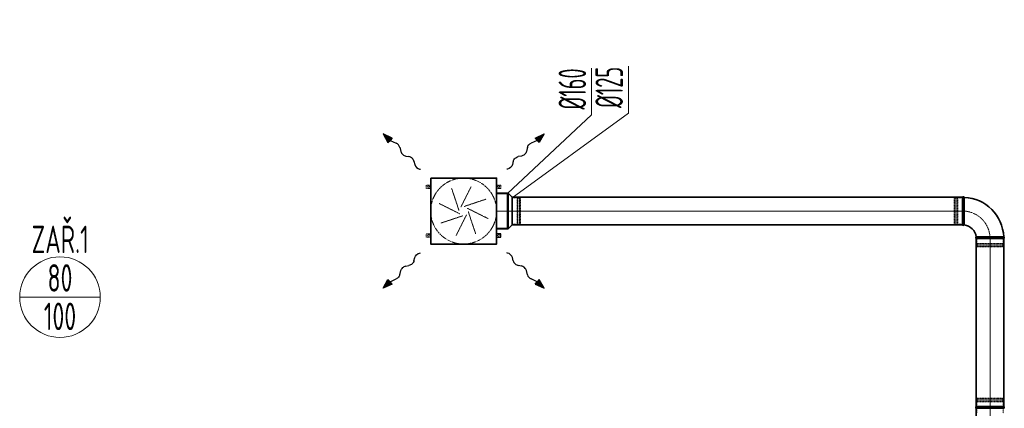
# Model space of a CAD drawing. Header units: millimetres. Extents: x -41335 to 3476, y 23470 to 47494.
# Tile 12 of 15: x -31197 to -26716, y 37373 to 39141. Entities that reach past the tile are written whole.
import ezdxf
from ezdxf.enums import TextEntityAlignment as Align

# ---------------------------------------------------------------- set-up
doc = ezdxf.new("R2010")
doc.units = ezdxf.units.MM
doc.header["$LTSCALE"] = 0.03
for name, pattern in [('ACAD_ISO02W100', [15, 12, -3]), ('ACAD_ISO10W100', [18, 12, -3, 0, -3]), ('DASHED', [19.05, 12.7, -6.35])]:
    doc.linetypes.add(name, pattern=pattern)
for name, color, linetype, lineweight in [('VZT_01 SUP (PŘÍVOD) - OBRYS', 5, 'Continuous', 35), ('VZT_02 SUP (PŘÍVOD) - OSA', 5, 'ACAD_ISO10W100', 5), ('VZT_KOTY - DIMENZE', 7, 'Continuous', 5), ('VZT_POPIS - DISTRIBUCE', 7, 'Continuous', 5)]:
    doc.layers.add(name, color=color, linetype=linetype, lineweight=lineweight)
doc.layers.add('VZT_03 SUP (PŘÍVOD) - NETISK', color=8, linetype='ACAD_ISO02W100', lineweight=5, plot=False)
doc.styles.add('JS', font='isocp.shx', dxfattribs={"width": 0.6, "height": 125})
doc.styles.add('VZT_POPIS', font='isocp.shx', dxfattribs={"width": 0.6, "height": 125})

msp = doc.modelspace()

# ---------------------------------------------------------------- linework, layer by layer
at = {"color": 0, "lineweight": -2}
for p, q in [((-29543.2, 38621), (-29521.1, 38581.6)), ((-29502.1, 38602.1), (-29543.2, 38621)), ((-29521.1, 38581.6), (-29511.6, 38591.8)), ((-29502.1, 38602.1), (-29511.6, 38591.8)), ((-29511.6, 38591.8), (-29484.1, 38579.2)), ((-28842.1, 38591.8), (-28869.5, 38579.2)), ((-28851.5, 38602.1), (-28810.4, 38621)), ((-28851.5, 38602.1), (-28842.1, 38591.8)), ((-28832.6, 38581.6), (-28842.1, 38591.8)), ((-28810.4, 38621), (-28832.6, 38581.6)), ((-29467.2, 38560.1), (-29462.4, 38541.1)), ((-28886.4, 38560.1), (-28891.2, 38541.1)), ((-29439.6, 38520.1), (-29425.5, 38517.7)), ((-29402.7, 38496.7), (-29399, 38481.9)), ((-28950.9, 38496.7), (-28954.7, 38481.9)), ((-28914, 38520.1), (-28928.2, 38517.7)), ((-29402.7, 38043.7), (-29399, 38058.5)), ((-28950.9, 38043.7), (-28954.7, 38058.5)), ((-29467.2, 37980.3), (-29462.4, 37999.2)), ((-29439.6, 38020.2), (-29425.5, 38022.6)), ((-28914, 38020.2), (-28928.2, 38022.6)), ((-28886.4, 37980.3), (-28891.2, 37999.2)), ((-29543.2, 37919.4), (-29521.1, 37958.8)), ((-29521.1, 37958.8), (-29511.6, 37948.5)), ((-29511.6, 37948.5), (-29484.1, 37961.2)), ((-28842.1, 37948.5), (-28869.5, 37961.2)), ((-28832.6, 37958.8), (-28842.1, 37948.5)), ((-28810.4, 37919.4), (-28832.6, 37958.8)), ((-29502.1, 37938.3), (-29543.2, 37919.4)), ((-29502.1, 37938.3), (-29511.6, 37948.5)), ((-28851.5, 37938.3), (-28842.1, 37948.5)), ((-28851.5, 37938.3), (-28810.4, 37919.4))]:
    msp.add_line(p, q, dxfattribs=at)
for p, q in [((-29377.1, 38461), (-29373.6, 38460.3)), ((-28976.5, 38461), (-28980, 38460.3)), ((-29377.1, 38079.3), (-29373.6, 38080.1)), ((-28976.5, 38079.3), (-28980, 38080.1))]:
    msp.add_line(p, q)
at = {"color": 7, "elevation": 0}
msp.add_lwpolyline([(-29006.8, 38167), (-29026.8, 38167), (-29026.8, 38152), (-29006.8, 38152)], close=True, dxfattribs=at)
at = {"color": 0, "lineweight": -2}
for centre, major_axis, start_param, end_param in [((-29484.9, 38563.7), (-15.8, 14.6), 3.908129, 5.191299), ((-29444.7, 38537.5), (-15.8, 14.6), 0.766537, 2.375056), ((-29420.4, 38500.4), (-15.8, 14.6), 3.908129, 5.516649), ((-29381.2, 38478.2), (-15.8, 14.6), 0.766537, 2.320574), ((-28972.4, 38062.1), (15.8, -14.6), 0.766537, 2.320574), ((-28933.2, 38040), (15.8, -14.6), 3.908129, 5.516649), ((-28909, 38002.9), (15.8, -14.6), 0.766537, 2.375056), ((-28868.7, 37976.7), (15.8, -14.6), 3.908129, 5.191299)]:
    msp.add_ellipse(centre, major_axis=major_axis, ratio=0.625, start_param=start_param, end_param=end_param, dxfattribs=at)
at = {"color": 0, "lineweight": -2, "extrusion": (0, 0, -1)}
for centre, major_axis, start_param, end_param in [((-28909, 38537.5), (15.8, 14.6), 0.766537, 2.375056), ((-28868.7, 38563.7), (15.8, 14.6), 3.908129, 5.191299), ((-28933.2, 38500.4), (15.8, 14.6), 3.908129, 5.516649), ((-28972.4, 38478.2), (15.8, 14.6), 0.766537, 2.320574), ((-29420.4, 38040), (-15.8, -14.6), 3.908129, 5.516649), ((-29381.2, 38062.1), (-15.8, -14.6), 0.766537, 2.320574), ((-29444.7, 38002.9), (-15.8, -14.6), 0.766537, 2.375056), ((-29484.9, 37976.7), (-15.8, -14.6), 3.908129, 5.191299)]:
    msp.add_ellipse(centre, major_axis=major_axis, ratio=0.625, start_param=start_param, end_param=end_param, dxfattribs=at)
at = {"color": 0, "lineweight": -2}
for points in [[(-29502.1, 38602.1), (-29521.1, 38581.6), (-29543.2, 38621)], [(-28851.5, 38602.1), (-28832.6, 38581.6), (-28810.4, 38621)], [(-29502.1, 37938.3), (-29521.1, 37958.8), (-29543.2, 37919.4)], [(-28851.5, 37938.3), (-28832.6, 37958.8), (-28810.4, 37919.4)]]:
    msp.add_solid(points, dxfattribs=at)
at = {"layer": 'VZT_01 SUP (PŘÍVOD) - OBRYS'}
for p, q in [((-29026.8, 38189.2), (-29026.8, 38351.2)), ((-29026.8, 38351.2), (-28974.3, 38351.2)), ((-29026.8, 38350.2), (-28976.8, 38350.2)), ((-28976.8, 38350.2), (-28976.8, 38190.2)), ((-28974.3, 38189.2), (-28974.3, 38351.2)), ((-28955.8, 38332.7), (-28974.3, 38351.2)), ((-28955.8, 38207.7), (-28955.8, 38332.7)), ((-26906.2, 38332.7), (-26906.2, 38207.7)), ((-28976.8, 38190.2), (-29026.8, 38190.2)), ((-29026.8, 38189.2), (-28974.3, 38189.2)), ((-28955.8, 38207.7), (-28974.3, 38189.2)), ((-26843.7, 38145.2), (-26718.7, 38145.2)), ((-26842.2, 37381.3), (-26720.2, 37381.3)), ((-26842.2, 37373), (-26720.2, 37373))]:
    msp.add_line(p, q, dxfattribs=at)
msp.add_lwpolyline([(-29326.8, 38420.2), (-29026.8, 38420.2), (-29026.8, 38120.2), (-29326.8, 38120.2)], close=True, dxfattribs=at)
for points in [[(-28955.8, 38332.7), (-26906.2, 38332.7)], [(-28955.8, 38207.7), (-26906.2, 38207.7)], [(-26843.7, 38145.2), (-26843.7, 37381.3)], [(-26718.7, 38145.2), (-26718.7, 37381.3)], [(-26843.7, 37373), (-26843.7, 34765.1)]]:
    msp.add_lwpolyline(points, dxfattribs=at)
for centre, radius, start, end in [((-26902.4, 38331), 4.17, 21.1072, 156.5322), ((-26906.2, 38145.2), 187.5, 2.3607, 87.6393), ((-26902.4, 38209.3), 4.17, 203.4678, 329.7019), ((-26906.2, 38145.2), 62.5, 6.8302, 83.1698), ((-26842.1, 38149), 4.17, 120.2981, 246.5322), ((-26720.4, 38149), 4.17, 293.4678, 68.8928), ((-26842.1, 37377.1), 4.17, 92.2285, 267.7715), ((-26720.4, 37377.1), 4.17, 272.2285, 87.7715)]:
    msp.add_arc(centre, radius, start, end, dxfattribs=at)
for points, knots in [([(-26898.8, 38207.2), (-26898.8, 38207.2), (-26898.8, 38207.3), (-26898.8, 38207.6), (-26898.8, 38207.9), (-26898.8, 38209), (-26898.8, 38209.8), (-26898.8, 38212.9), (-26898.7, 38216.1), (-26898.7, 38225), (-26898.7, 38231.2), (-26898.6, 38245.3), (-26898.6, 38253.1), (-26898.6, 38269.3), (-26898.6, 38277.5), (-26898.5, 38293.4), (-26898.5, 38300.9), (-26898.5, 38314.1), (-26898.5, 38319.6), (-26898.5, 38326.6), (-26898.5, 38328.8), (-26898.5, 38331.7), (-26898.5, 38332.5), (-26898.5, 38332.5)], [197.067977, 197.067977, 197.067977, 197.067977, 201.792196, 201.792196, 209.190204, 209.190204, 218.040239, 218.040239, 237.760854, 237.760854, 262.206108, 262.206108, 286.831239, 286.831239, 311.323072, 311.323072, 335.946087, 335.946087, 360.704397, 360.704397, 377.088273, 377.088273, 394.105327, 394.105327, 394.105327, 394.105327]), ([(-26844.2, 38152.6), (-26844.2, 38152.6), (-26842.6, 38152.6), (-26836.5, 38152.7), (-26832, 38152.7), (-26820.6, 38152.7), (-26813.8, 38152.8), (-26798.8, 38152.8), (-26790.7, 38152.8), (-26774.3, 38152.8), (-26766.2, 38152.9), (-26751, 38152.9), (-26744.1, 38152.9), (-26732.3, 38152.9), (-26727.6, 38152.9), (-26721, 38152.9), (-26719.2, 38152.9), (-26718.9, 38152.9), (-26718.9, 38152.9), (-26718.9, 38152.9)], [0, 0, 0, 0, 24.235852, 24.235852, 48.531845, 48.531845, 73.024415, 73.024415, 97.570898, 97.570898, 122.078339, 122.078339, 146.53579, 146.53579, 170.957495, 170.957495, 195.359468, 195.359468, 197.168246, 197.168246, 197.168246, 197.168246])]:
    msp.add_open_spline(points, degree=3, knots=knots, dxfattribs=at)
at = {"layer": 'VZT_02 SUP (PŘÍVOD) - OSA', "color": 7}
for p, q in [((-29198.2, 38273.3), (-29231.4, 38373.1)), ((-29189.7, 38287.5), (-29142.6, 38381.5)), ((-29173.7, 38291.5), (-29073.9, 38324.7)), ((-29194.1, 38257.3), (-29288.2, 38304.4)), ((-29159.5, 38283), (-29065.5, 38236)), ((-29180, 38248.9), (-29279.7, 38215.6)), ((-29164, 38252.9), (-29211, 38158.8)), ((-29155.5, 38267), (-29122.3, 38167.3))]:
    msp.add_line(p, q, dxfattribs=at)
at = {"layer": 'VZT_02 SUP (PŘÍVOD) - OSA', "color": 7, "elevation": 0}
for points in [[(-29346.8, 38373.4), (-29326.8, 38373.4), (-29326.8, 38388.4), (-29346.8, 38388.4)], [(-29006.8, 38373.4), (-29026.8, 38373.4), (-29026.8, 38388.4), (-29006.8, 38388.4)], [(-29346.8, 38167), (-29326.8, 38167), (-29326.8, 38152), (-29346.8, 38152)]]:
    msp.add_lwpolyline(points, close=True, dxfattribs=at)
at = {"layer": 'VZT_02 SUP (PŘÍVOD) - OSA', "ltscale": 0.3}
msp.add_lwpolyline([(-29026.8, 38270.2), (-28955.8, 38270.2)], dxfattribs=at)
at = {"layer": 'VZT_02 SUP (PŘÍVOD) - OSA', "ltscale": 5}
for points in [[(-26906.2, 38270.2), (-28955.8, 38270.2)], [(-26781.2, 37381.3), (-26781.2, 38145.2)], [(-26781.2, 34765.1), (-26781.2, 37373)]]:
    msp.add_lwpolyline(points, dxfattribs=at)
at = {"layer": 'VZT_02 SUP (PŘÍVOD) - OSA', "ltscale": 0.3}
msp.add_lwpolyline([(-26781.2, 38145.2), (-26781.2, 38145.2, 0.414214), (-26906.2, 38270.2), (-26906.2, 38270.2)], format="xyb", dxfattribs=at)
at = {"layer": 'VZT_02 SUP (PŘÍVOD) - OSA'}
msp.add_lwpolyline([(-26781.2, 37381.3), (-26781.2, 37373)], dxfattribs=at)
at = {"layer": 'VZT_02 SUP (PŘÍVOD) - OSA', "color": 7, "linetype": 'DASHED', "ltscale": 3}
msp.add_circle((-29176.8, 38270.2), 150, dxfattribs=at)
at = {"layer": 'VZT_02 SUP (PŘÍVOD) - OSA', "color": 7}
for centre in [(-29336.5, 38380.9), (-29017.1, 38380.9), (-29336.5, 38159.5), (-29017.1, 38159.5)]:
    msp.add_circle(centre, 4, dxfattribs=at)
at = {"layer": 'VZT_03 SUP (PŘÍVOD) - NETISK', "ltscale": 0.4}
for p, q in [((-28933.8, 38330.2), (-28955.8, 38330.2)), ((-28933.8, 38330.2), (-28933.8, 38210.2)), ((-28930.3, 38329.2), (-28933.8, 38329.2)), ((-28930.3, 38331.2), (-28930.3, 38209.2)), ((-28929.8, 38331.2), (-28930.3, 38331.2)), ((-28929.8, 38331.2), (-28929.8, 38209.2)), ((-28922.8, 38329.2), (-28929.8, 38329.2)), ((-28922.8, 38331.2), (-28922.8, 38209.2)), ((-28922.3, 38331.2), (-28922.8, 38331.2)), ((-28922.3, 38331.2), (-28922.3, 38209.2)), ((-28921.8, 38329.2), (-28922.3, 38329.2)), ((-28921.8, 38330.2), (-28921.8, 38210.2)), ((-28917.8, 38330.2), (-28921.8, 38330.2)), ((-28917.8, 38330.2), (-28917.8, 38210.2)), ((-26944.2, 38330.2), (-26944.2, 38210.2)), ((-26940.2, 38330.2), (-26944.2, 38330.2)), ((-26940.2, 38330.2), (-26940.2, 38210.2)), ((-26939.7, 38329.2), (-26940.2, 38329.2)), ((-26939.7, 38331.2), (-26939.7, 38209.2)), ((-26939.2, 38331.2), (-26939.7, 38331.2)), ((-26939.2, 38331.2), (-26939.2, 38209.2)), ((-26932.2, 38329.2), (-26939.2, 38329.2)), ((-26932.2, 38331.2), (-26932.2, 38209.2)), ((-26931.7, 38331.2), (-26932.2, 38331.2)), ((-26931.7, 38331.2), (-26931.7, 38209.2)), ((-26928.2, 38329.2), (-26931.7, 38329.2)), ((-26928.2, 38330.2), (-26928.2, 38210.2)), ((-26906.2, 38330.2), (-26928.2, 38330.2)), ((-28933.8, 38210.2), (-28955.8, 38210.2)), ((-28930.3, 38211.2), (-28933.8, 38211.2)), ((-28929.8, 38209.2), (-28930.3, 38209.2)), ((-28922.8, 38211.2), (-28929.8, 38211.2)), ((-28922.3, 38209.2), (-28922.8, 38209.2)), ((-28921.8, 38211.2), (-28922.3, 38211.2)), ((-28917.8, 38210.2), (-28921.8, 38210.2)), ((-26940.2, 38210.2), (-26944.2, 38210.2)), ((-26939.7, 38211.2), (-26940.2, 38211.2)), ((-26939.2, 38209.2), (-26939.7, 38209.2)), ((-26932.2, 38211.2), (-26939.2, 38211.2)), ((-26931.7, 38209.2), (-26932.2, 38209.2)), ((-26928.2, 38211.2), (-26931.7, 38211.2)), ((-26906.2, 38210.2), (-26928.2, 38210.2)), ((-26841.2, 38145.2), (-26841.2, 38123.2)), ((-26721.2, 38145.2), (-26721.2, 38123.2)), ((-26842.2, 38119.7), (-26720.2, 38119.7)), ((-26842.2, 38119.7), (-26842.2, 38119.2)), ((-26842.2, 38119.2), (-26720.2, 38119.2)), ((-26842.2, 38112.2), (-26720.2, 38112.2)), ((-26842.2, 38112.2), (-26842.2, 38111.7)), ((-26842.2, 38111.7), (-26720.2, 38111.7)), ((-26841.2, 38123.2), (-26721.2, 38123.2)), ((-26841.2, 38111.2), (-26721.2, 38111.2)), ((-26841.2, 38111.2), (-26841.2, 38107.2)), ((-26841.2, 38107.2), (-26721.2, 38107.2)), ((-26840.2, 38123.2), (-26840.2, 38119.7)), ((-26840.2, 38119.2), (-26840.2, 38112.2)), ((-26840.2, 38111.7), (-26840.2, 38111.2)), ((-26722.2, 38123.2), (-26722.2, 38119.7)), ((-26722.2, 38119.2), (-26722.2, 38112.2)), ((-26722.2, 38111.7), (-26722.2, 38111.2)), ((-26721.2, 38111.2), (-26721.2, 38107.2)), ((-26720.2, 38119.7), (-26720.2, 38119.2)), ((-26720.2, 38112.2), (-26720.2, 38111.7)), ((-26841.2, 37419), (-26721.2, 37419)), ((-26841.2, 37419), (-26841.2, 37415)), ((-26721.2, 37419), (-26721.2, 37415)), ((-26842.2, 37414.5), (-26720.2, 37414.5)), ((-26842.2, 37414.5), (-26842.2, 37414)), ((-26842.2, 37414), (-26720.2, 37414)), ((-26842.2, 37407), (-26720.2, 37407)), ((-26842.2, 37407), (-26842.2, 37406.5)), ((-26842.2, 37406.5), (-26720.2, 37406.5)), ((-26841.2, 37415), (-26721.2, 37415)), ((-26841.2, 37403), (-26721.2, 37403)), ((-26841.2, 37403), (-26841.2, 37381.3)), ((-26841.2, 37373), (-26841.2, 37351.3)), ((-26840.2, 37415), (-26840.2, 37414.5)), ((-26840.2, 37414), (-26840.2, 37407)), ((-26840.2, 37406.5), (-26840.2, 37403)), ((-26722.2, 37415), (-26722.2, 37414.5)), ((-26722.2, 37414), (-26722.2, 37407)), ((-26722.2, 37406.5), (-26722.2, 37403)), ((-26721.2, 37403), (-26721.2, 37381.3)), ((-26721.2, 37373), (-26721.2, 37351.3)), ((-26720.2, 37414.5), (-26720.2, 37414)), ((-26720.2, 37407), (-26720.2, 37406.5))]:
    msp.add_line(p, q, dxfattribs=at)
at = {"layer": 'VZT_KOTY - DIMENZE', "linetype": 'ByBlock'}
for p, q in [((-28594.5, 38708.1), (-28594.5, 38729.5)), ((-28426.8, 38715.3), (-28426.8, 38736.7))]:
    msp.add_line(p, q, dxfattribs=at)
for points in [[(-28594.5, 38729.5), (-28594.5, 38919.6)], [(-28426.8, 38736.7), (-28426.8, 38929.8)], [(-28976.8, 38350.2), (-28594.5, 38708.1)], [(-28955.8, 38330.2), (-28426.8, 38715.3)]]:
    msp.add_lwpolyline(points, dxfattribs=at)
at = {"layer": 'VZT_POPIS - DISTRIBUCE'}
msp.add_line((-31197.2, 37878.5), (-30830.4, 37878.5), dxfattribs=at)
msp.add_circle((-31013.8, 37878.5), 183.4, dxfattribs=at)

# ---------------------------------------------------------------- texts
at = {"layer": 'VZT_KOTY - DIMENZE', "char_height": 125, "attachment_point": 1, "rotation": 89.9995, "line_spacing_factor": 0.8, "style": 'VZT_POPIS'}
for s, insert in [('%%C160', (-28744.5, 38732)), ('%%C125', (-28576.8, 38739.2))]:
    msp.add_mtext(s, dxfattribs=dict(at, insert=insert))
at = {"layer": 'VZT_POPIS - DISTRIBUCE', "ltscale": 50, "style": 'JS', "width": 0.7}
for s, p in [('ZAŘ.1', (-31012.8, 38141.5)), ('80', (-31013.8, 37966)), ('100', (-31013.8, 37791))]:
    msp.add_text(s, height=125, dxfattribs=at).set_placement(p, align=Align.MIDDLE_CENTER)

doc.saveas('drawing.dxf')
